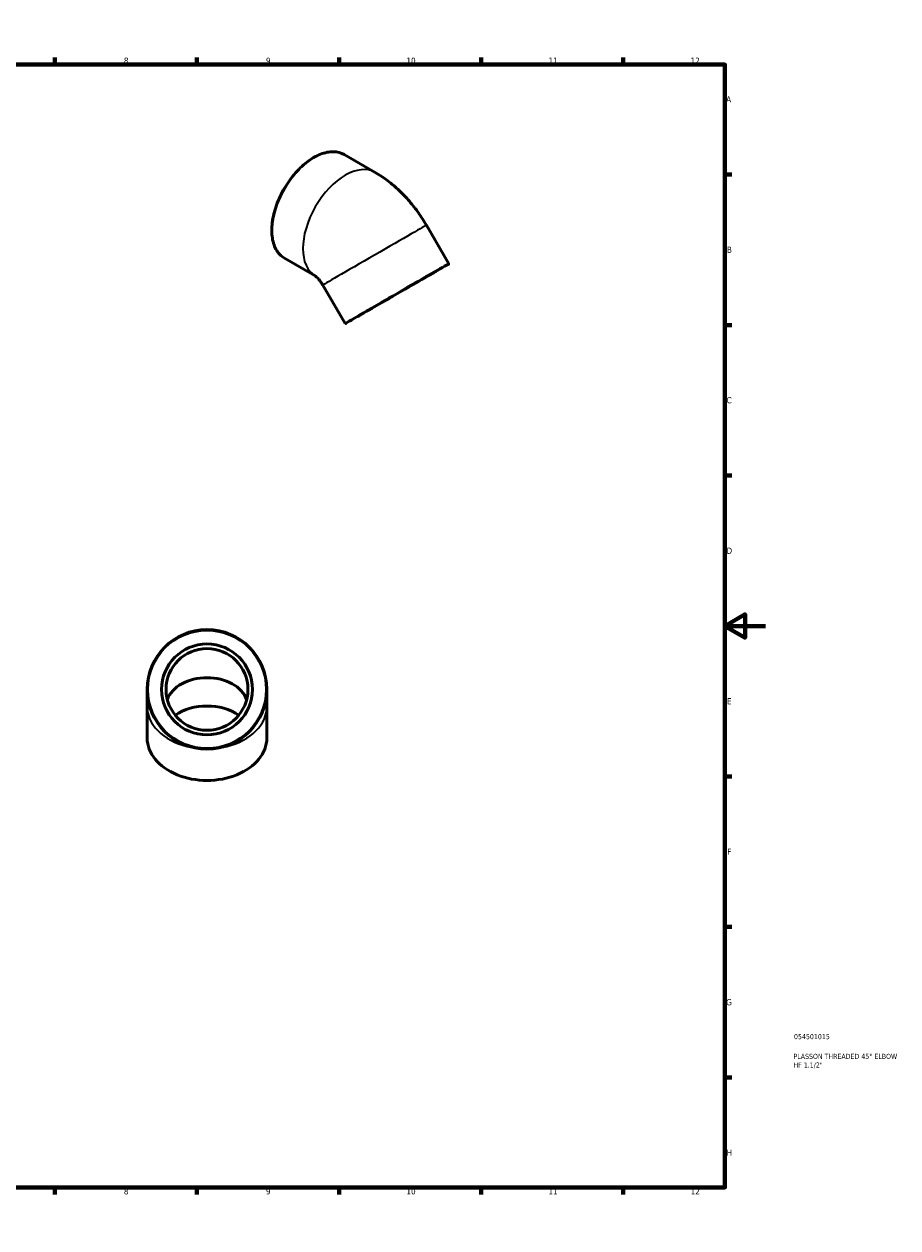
# Model space of a CAD drawing. Header units: millimetres. Extents: x 0 to 906, y 0 to 708.
# Tile 3 of 3: x 475 to 906, y 0 to 594. Entities that reach past the tile are written whole.
import ezdxf

# ---------------------------------------------------------------- set-up
doc = ezdxf.new("R2010")
doc.units = ezdxf.units.MM
for name, color, linetype, lineweight in [('Border (ANSI)', 7, 'Continuous', 70), ('Title (ISO)', 7, 'Continuous', 50), ('Visible (ANSI)', 7, 'Continuous', 50), ('Visible Narrow (ANSI)', 7, 'Continuous', 35)]:
    doc.layers.add(name, color=color, linetype=linetype, lineweight=lineweight)
doc.styles.add('Note Text (ANSI)', font='tahoma.ttf')
doc.styles.add('Note Text (ISO)', font='tahoma.ttf')

# ---------------------------------------------------------------- blocks, each defined once
blk = doc.blocks.new('Borders Default Border')
at = {"layer": 'Border (ANSI)'}
for p, q in [((70.08, 574), (70.08, 577.45)), ((140.17, 574), (140.17, 577.45)), ((210.25, 574), (210.25, 577.45)), ((280.33, 574), (280.33, 577.45)), ((350.42, 574), (350.42, 577.45)), ((490.58, 574), (490.58, 577.45)), ((560.67, 574), (560.67, 577.45)), ((630.75, 574), (630.75, 577.45)), ((700.83, 574), (700.83, 577.45)), ((770.92, 574), (770.92, 577.45)), ((20, 519.75), (16.55, 519.75)), ((821, 519.75), (824.45, 519.75)), ((20, 445.5), (16.55, 445.5)), ((821, 445.5), (824.45, 445.5)), ((20, 371.25), (16.55, 371.25)), ((821, 371.25), (824.45, 371.25)), ((20, 222.75), (16.55, 222.75)), ((821, 222.75), (824.45, 222.75)), ((20, 148.5), (16.55, 148.5)), ((821, 148.5), (824.45, 148.5)), ((20, 74.25), (16.55, 74.25)), ((821, 74.25), (824.45, 74.25)), ((70.08, 20), (70.08, 16.55)), ((140.17, 20), (140.17, 16.55)), ((210.25, 20), (210.25, 16.55)), ((280.33, 20), (280.33, 16.55)), ((350.42, 20), (350.42, 16.55)), ((490.58, 20), (490.58, 16.55)), ((560.67, 20), (560.67, 16.55)), ((630.75, 20), (630.75, 16.55)), ((700.83, 20), (700.83, 16.55)), ((770.92, 20), (770.92, 16.55))]:
    blk.add_line(p, q, dxfattribs=at)
at = {"layer": 'Border (ANSI)', "flags": 128}
for points in [[(420.5, 594), (420.5, 574), (414.73, 584), (426.27, 584), (420.5, 574)], [(20, 20), (20, 574), (821, 574), (821, 20), (20, 20)], [(0, 297), (20, 297), (10, 302.77), (10, 291.23), (20, 297)], [(841, 297), (821, 297), (831, 302.77), (831, 291.23), (821, 297)], [(420.5, 0), (420.5, 20), (414.73, 10), (426.27, 10), (420.5, 20)]]:
    blk.add_lwpolyline(points, dxfattribs=at)
at = {"layer": 'Border (ANSI)', "attachment_point": 7, "style": 'Note Text (ANSI)'}
for s, insert, char_height in [('1', (34.35, 574.4), 3.05), ('2', (104.2, 574.4), 3.05), ('3', (174.26, 574.34), 3.05), ('4', (244.23, 574.4), 3.05), ('5', (314.48, 574.34), 3.05), ('6', (384.49, 574.34), 3.05), ('7', (454.6, 574.4), 3.05), ('8', (524.63, 574.33), 3.05), ('9', (594.7, 574.34), 3.05), ('10', (663.96, 574.34), 3.048), ('11', (734.04, 574.4), 3.048), ('12', (804.13, 574.4), 3.048), ('A', (16.78, 555.35), 3.05), ('A', (821.63, 555.35), 3.05), ('B', (17.15, 481.1), 3.05), ('B', (821.99, 481.1), 3.05), ('C', (16.95, 406.8), 3.05), ('C', (821.8, 406.8), 3.05), ('D', (16.96, 332.6), 3.05), ('D', (821.81, 332.6), 3.05), ('E', (17.21, 258.35), 3.05), ('E', (822.05, 258.35), 3.05), ('F', (17.29, 184.1), 3.05), ('F', (822.14, 184.1), 3.05), ('G', (16.81, 109.79), 3.05), ('G', (821.66, 109.79), 3.05), ('H', (16.97, 35.6), 3.05), ('H', (821.81, 35.6), 3.05), ('1', (34.35, 16.55), 3.05), ('2', (104.2, 16.55), 3.05), ('3', (174.26, 16.49), 3.05), ('4', (244.23, 16.55), 3.05), ('5', (314.48, 16.49), 3.05), ('6', (384.49, 16.49), 3.05), ('7', (454.6, 16.55), 3.05), ('8', (524.63, 16.48), 3.05), ('9', (594.7, 16.49), 3.05), ('10', (663.96, 16.49), 3.048), ('11', (734.04, 16.55), 3.048), ('12', (804.13, 16.55), 3.048)]:
    blk.add_mtext(s, dxfattribs=dict(at, insert=insert, char_height=char_height))
blk = doc.blocks.new('Title Blocks ISO')
at = {"layer": 'Title (ISO)', "color": 232, "true_color": 0xca0064, "style": 'Note Text (ISO)'}
for tag, p in [('PART_NUMBER_001', (34.08, 73.14)), ('DESCRIPTION_001', (33.84, 63.4)), ('DESCRIPTION_002', (33.84, 59.12))]:
    blk.add_attdef(tag, p, '', height=2.5, dxfattribs=at)

msp = doc.modelspace()

# ---------------------------------------------------------------- linework, layer by layer
at = {"layer": 'Visible (ANSI)'}
for p, q in [((633.268, 529.606), (648.507, 520.83)), ((684.818, 475.685), (673.818, 494.737)), ((603.825, 478.477), (619.029, 469.721)), ((633.723, 446.185), (622.723, 465.237)), ((536.118, 265.705), (536.118, 257.22)), ((595.118, 257.22), (595.118, 265.705)), ((536.118, 241.664), (536.118, 257.22)), ((595.118, 241.664), (595.118, 257.22))]:
    msp.add_line(p, q, dxfattribs=at)
for radius in [29.5, 22.422, 20.18]:
    msp.add_circle((565.618, 265.705), radius, dxfattribs=at)
for major_axis in [(-25.548, -14.75), (-19.418, -11.211)]:
    msp.add_ellipse((659.271, 460.935), major_axis=major_axis, ratio=0.0015778, dxfattribs=at)
for centre, major_axis, start_param, end_param in [((565.618, 257.22), (20.18, 0), 0.2488693, 2.8927233), ((565.618, 241.664), (-22.422, 0), 3.9381162, 5.4866618), ((565.618, 241.664), (-29.5, 0), 0, 3.1415927)]:
    msp.add_ellipse(centre, major_axis=major_axis, ratio=0.7071068, start_param=start_param, end_param=end_param, dxfattribs=at)
for points, knots in [([(633.268, 529.606), (631.691, 530.514), (629.869, 530.992), (625.906, 531.053), (623.759, 530.621), (619.344, 528.88), (617.075, 527.558), (612.665, 524.162), (610.525, 522.088), (606.59, 517.403), (604.796, 514.793), (601.731, 509.299), (600.461, 506.417), (598.572, 500.665), (597.954, 497.797), (597.436, 492.359), (597.538, 489.791), (598.464, 485.217), (599.287, 483.211), (601.369, 480.287), (602.511, 479.234), (603.825, 478.477)], [5.4997209, 5.4997209, 5.4997209, 5.4997209, 5.8103856, 5.8103856, 6.127412, 6.127412, 6.4495389, 6.4495389, 6.7720266, 6.7720266, 7.0940825, 7.0940825, 7.4159763, 7.4159763, 7.7380855, 7.7380855, 8.0606237, 8.0606237, 8.3824248, 8.3824248, 8.6413135, 8.6413135, 8.6413135, 8.6413135]), ([(648.507, 520.83), (650.742, 519.543), (652.84, 518.133), (656.81, 515.121), (658.68, 513.517), (662.222, 510.147), (663.893, 508.381), (667.047, 504.706), (668.531, 502.797), (671.314, 498.856), (672.614, 496.824), (673.818, 494.737)], [4.71238898, 4.71238898, 4.71238898, 4.71238898, 4.86946861, 4.86946861, 5.02654825, 5.02654825, 5.18362788, 5.18362788, 5.34070751, 5.34070751, 5.49778714, 5.49778714, 5.49778714, 5.49778714]), ([(619.018, 469.729), (619.018, 469.729), (619.064, 469.699), (619.262, 469.55), (619.45, 469.397), (619.91, 468.971), (620.181, 468.699), (620.769, 468.045), (621.088, 467.659), (621.738, 466.793), (622.07, 466.309), (622.499, 465.617), (622.613, 465.428), (622.723, 465.237)], [4.76742452, 4.76742452, 4.76742452, 4.76742452, 4.8654177, 4.8654177, 5.00669386, 5.00669386, 5.14691165, 5.14691165, 5.29158809, 5.29158809, 5.44224321, 5.44224321, 5.49778714, 5.49778714, 5.49778714, 5.49778714])]:
    msp.add_open_spline(points, degree=3, knots=knots, dxfattribs=at)
at = {"layer": 'Visible Narrow (ANSI)'}
msp.add_circle((565.618, 265.705), 29.052, dxfattribs=at)
for centre, major_axis, ratio, start_param, end_param in [((618.546, 504.041), (-14.721, -25.564), 0.5780931, 3.1415927, 6.2831853), ((633.785, 495.266), (14.721, 25.564), 0.5780931, 0, 3.1391706), ((648.271, 479.987), (-25.548, -14.75), 0.0015778, 3.1415927, 6.2831853), ((565.618, 257.22), (-29.5, 0), 0.7071068, 0.0690527, 1.3120018), ((565.618, 257.22), (29.5, 0), 0.7071068, 4.9711835, 6.2141326)]:
    msp.add_ellipse(centre, major_axis=major_axis, ratio=ratio, start_param=start_param, end_param=end_param, dxfattribs=at)

# ---------------------------------------------------------------- block references
msp.add_blockref('Borders Default Border', (0, 0))
msp.add_blockref('Title Blocks ISO', (821, 20)).add_auto_attribs({'PART_NUMBER_001': '054501015', 'DESCRIPTION_001': 'PLASSON THREADED 45° ELBOW', 'DESCRIPTION_002': 'HF 1.1/2"'})

doc.saveas('drawing.dxf')
